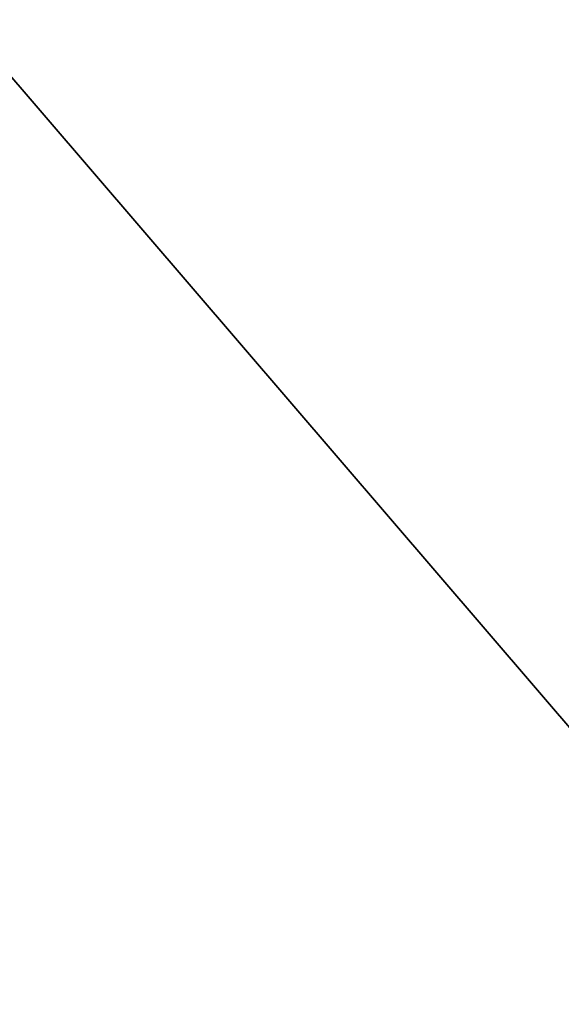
# Model space of a CAD drawing. Header units: millimetres. Extents: x -712 to 527, y -64 to 38.
# Tile 186 of 256: x -658.868 to -658.766, y -6.679 to -6.495. Entities that reach past the tile are written whole.
import ezdxf

# ---------------------------------------------------------------- set-up
doc = ezdxf.new("R2010")
doc.units = ezdxf.units.MM
doc.header["$LTSCALE"] = 25.4
doc.layers.get('0').update_dxf_attribs({"true_color": 0xff5454})

# ---------------------------------------------------------------- blocks, each defined once
blk = doc.blocks.new('MONO-SURFACE-IV-BRASS-7747.STL')
at = {"color": 44, "true_color": 0x92621c}
mesh = blk.add_polyface(dxfattribs=at)
corners = [(-710.30658, -23.54279, 27.1109), (-659.28644, 20.22581, 107.92039), (-710.82306, -27.53113, 29.89311), (-658.76996, 24.21415, 105.13818)]
mesh.append_faces([[corners[k] for k in face] for face in [(0, 1, 2), (1, 0, 3)]], dxfattribs={"vtx0": -1, "color": 44})
at = {"color": 18, "true_color": 0x000000}
mesh = blk.add_polyface(dxfattribs=at)
corners = [(-658.87262, -6.50204, 120.74625), (-657.77612, -7.78024, 116.24625), (-657.77612, -7.78024, 120.74625), (-658.87262, -6.50204, 116.24625)]
mesh.append_faces([[corners[k] for k in face] for face in [(0, 1, 2), (1, 0, 3)]], dxfattribs={"vtx0": -1, "color": 18})
at = {"color": 44, "true_color": 0x92621c}
mesh = blk.add_polyface(dxfattribs=at)
corners = [(-643.67371, -7.3114, 114.46254), (-652.15747, -12.22433, 104.90627), (-695.21033, -55.06834, 36.43526), (-646.02216, -6.53898, 114.19523)]
mesh.append_faces([[corners[k] for k in face] for face in [(0, 1, 2), (1, 0, 3)]], dxfattribs={"vtx0": -1, "color": 44})

msp = doc.modelspace()

# ---------------------------------------------------------------- block references
at = {"color": 0}
msp.add_blockref('MONO-SURFACE-IV-BRASS-7747.STL', (0, 0), dxfattribs=at)

doc.saveas('drawing.dxf')
